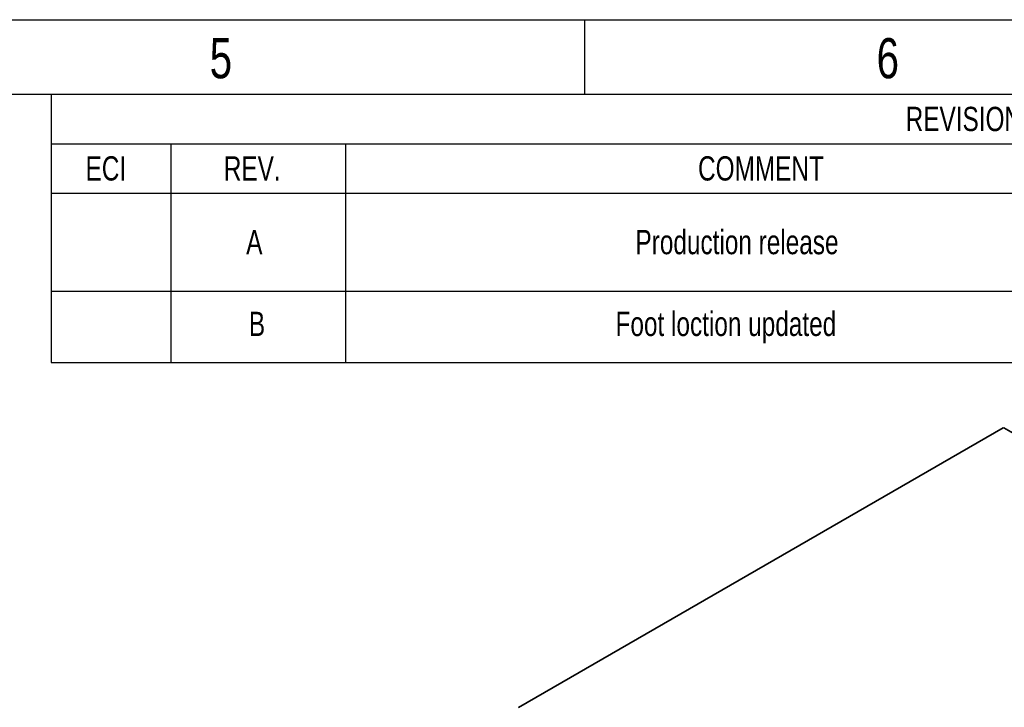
# Model space of a CAD drawing. Header units: millimetres. Extents: x 0 to 4200, y 0 to 2970.
# Tile 74 of 75: x 2479 to 3338, y 2371 to 2970. Entities that reach past the tile are written whole.
import ezdxf

# ---------------------------------------------------------------- set-up
doc = ezdxf.new("R2010")
doc.units = ezdxf.units.MM
doc.header["$LTSCALE"] = 10
doc.layers.add('BOARDER', color=7, linetype='Continuous', lineweight=25)
doc.layers.add('COMPONENT', color=7, linetype='Continuous')
doc.styles.add('SLDTEXTSTYLE1', font='TXT', dxfattribs={"width": 0.75})

# ---------------------------------------------------------------- blocks, each defined once
blk = doc.blocks.new('SW_TABLEANNOTATION_0')
at = {"layer": 'BOARDER', "color": 0}
for p, q in [((0, 0), (0, -43.1)), ((0, 0), (104.12, 0)), ((104.12, 0), (256.52, 0)), ((256.52, 0), (1018.52, 0)), ((0, -43.1), (0, -86.2)), ((0, -43.1), (104.12, -43.1)), ((104.12, -43.1), (104.12, -86.2)), ((104.12, -43.1), (256.52, -43.1)), ((256.52, -43.1), (256.52, -86.2)), ((256.52, -43.1), (1018.52, -43.1)), ((0, -86.2), (104.12, -86.2)), ((0, -86.2), (0, -171.57)), ((104.12, -86.2), (256.52, -86.2)), ((104.12, -86.2), (104.12, -171.57)), ((256.52, -86.2), (1018.52, -86.2)), ((256.52, -86.2), (256.52, -171.57)), ((0, -171.57), (0, -233.9)), ((0, -171.57), (104.12, -171.57)), ((104.12, -171.57), (104.12, -233.9)), ((104.12, -171.57), (256.52, -171.57)), ((256.52, -171.57), (256.52, -233.9)), ((256.52, -171.57), (1018.52, -171.57)), ((0, -233.9), (104.12, -233.9)), ((104.12, -233.9), (256.52, -233.9)), ((256.52, -233.9), (1018.52, -233.9))]:
    blk.add_line(p, q, dxfattribs=at)
at = {"layer": 'BOARDER', "color": 0, "attachment_point": 1, "style": 'SLDTEXTSTYLE1'}
for s, insert, char_height in [('REVISIONS', (744.84, -10.94), 21.167), ('ECI', (29.84, -54.04), 21.167), ('REV.', (150.38, -54.04), 21.167), ('COMMENT', (563.81, -54.04), 21.167), ('A', (169.88, -118.28), 21.17), ('Production release', (509.27, -118.28), 21.1667), ('Foot loction updated', (491.88, -189.56), 21.1667), ('B', (172.23, -189.56), 21.17)]:
    blk.add_mtext(s, dxfattribs=dict(at, insert=insert, char_height=char_height))

msp = doc.modelspace()

# ---------------------------------------------------------------- linework, layer by layer
at = {"color": 7, "linetype": 'Continuous', "lineweight": 25}
for p, q in [((3336.318, 2614.354), (2913.75, 2370.411)), ((2914.552, 2370.332), (3337.118, 2614.274)), ((3337.118, 2614.274), (3759.119, 2370.658)), ((3759.519, 2370.698), (3337.519, 2614.314))]:
    msp.add_line(p, q, dxfattribs=at)
msp.add_arc((3336.649, 2613.62), 0.805, 54.382423, 114.307119, dxfattribs=at)
msp.add_open_spline([(3337.118, 2614.274), (3337.181, 2614.303), (3337.307, 2614.36), (3337.446, 2614.36), (3337.5, 2614.316), (3337.514, 2614.305)], degree=3, knots=[0, 0, 0, 0, 0.4297283, 0.8594565, 1, 1, 1, 1], dxfattribs=at)
at = {"layer": 'BOARDER'}
msp.add_line((2972, 2905), (2972, 2970), dxfattribs=at)
at = {"layer": 'COMPONENT'}
for p, q in [((0, 2970), (4200, 2970)), ((65, 2905), (4135, 2905))]:
    msp.add_line(p, q, dxfattribs=at)

# ---------------------------------------------------------------- block references
at = {"layer": 'BOARDER'}
msp.add_blockref('SW_TABLEANNOTATION_0', (2506.877, 2905), dxfattribs=at)

# ---------------------------------------------------------------- texts
at = {"layer": 'BOARDER', "char_height": 35, "attachment_point": 2, "style": 'SLDTEXTSTYLE1'}
for s, insert in [('5', (2654.72, 2953.934)), ('6', (3236.12, 2953.934))]:
    msp.add_mtext(s, dxfattribs=dict(at, insert=insert))

doc.saveas('drawing.dxf')
